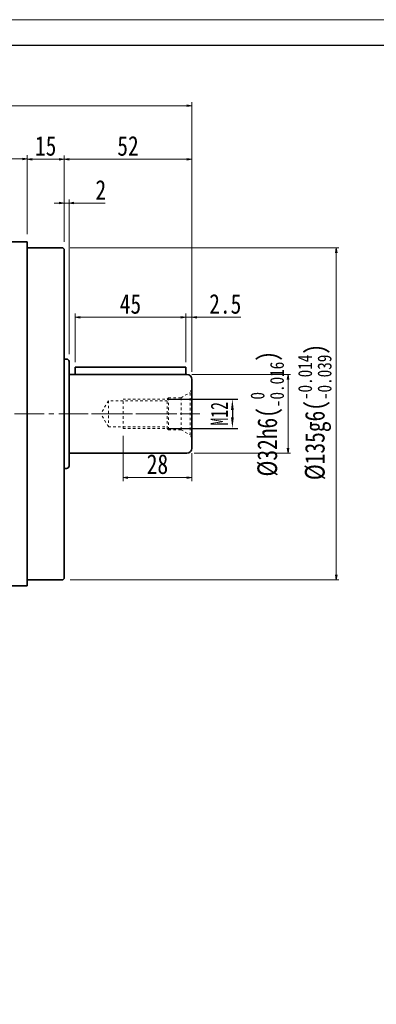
# Model space of a CAD drawing. Header units: millimetres. Extents: x 33 to 918, y 24 to 646.
# Tile 3 of 4: x 317 to 462, y 246 to 646. Entities that reach past the tile are written whole.
import ezdxf

# ---------------------------------------------------------------- set-up
doc = ezdxf.new("R2010")
doc.units = ezdxf.units.MM
doc.linetypes.add('点画线', pattern=[18, 12, -2, 2, -2])
doc.linetypes.add('虚线', pattern=[2, 1, -1])
for name, color, linetype, lineweight in [('中心线层', 1, '点画线', 18), ('图框_外框线', 7, 'Continuous', 18), ('尺寸线层', 3, 'Continuous', 18), ('粗实线层', 7, 'Continuous', 35)]:
    doc.layers.add(name, color=color, linetype=linetype, lineweight=lineweight)
doc.styles.add('宋体', font='SimSun.ttf', dxfattribs={"width": 0.8})
doc.styles.add('标准', font='SimSun.ttf', dxfattribs={"width": 0.667})
doc.dimstyles.new('a4-1-1.5', dxfattribs={"dimtxt": 4.5, "dimasz": 4.5, "dimexe": 2.25, "dimexo": 0, "dimgap": 0.75, "dimtad": 1, "dimdec": 3, "dimdsep": 46, "dimtxsty": '标准', "dimblk": '_CAXARROW', "dimcen": 0, "dimdle": 9, "dimazin": 2, "dimtfac": 0.707107, "dimtdec": 3, "dimtix": 1, "dimtmove": 2, "dimatfit": 3, "dimfxl": 0, "dimfrac": 2, "dimtolj": 1, "dimarcsym": 0})
doc.dimstyles.new('A水平标注$0', dxfattribs={"dimtxt": 3.5, "dimasz": 2, "dimexe": 1.5, "dimexo": 3, "dimgap": 1.1, "dimtad": 1, "dimtoh": 1, "dimdec": 4, "dimdsep": 46, "dimtxsty": '宋体', "dimblk": 'OPEN', "dimcen": 3, "dimclrd": 3, "dimclre": 3, "dimclrt": 6, "dimadec": 0, "dimazin": 0, "dimtm": 1e-09, "dimtfac": 1, "dimtdec": 4, "dimtix": 1, "dimtmove": 0, "dimatfit": 3, "dimldrblk": 'OPEN', "dimfxl": 0, "dimlwd": 13, "dimlwe": 13, "dimarcsym": 0})
doc.dimstyles.new('D直径标注φ25', dxfattribs={"dimtxt": 3.5, "dimasz": 2, "dimexe": 1, "dimexo": 3, "dimtad": 1, "dimtoh": 1, "dimdec": 1, "dimdsep": 46, "dimtxsty": '宋体', "dimblk": 'OPEN', "dimcen": 3, "dimclrd": 3, "dimclre": 3, "dimclrt": 130, "dimadec": 0, "dimazin": 0, "dimtm": 1e-09, "dimtfac": 1, "dimtdec": 1, "dimtmove": 0, "dimatfit": 0, "dimldrblk": 'OPEN', "dimfxl": 0, "dimlwd": 13, "dimlwe": 13, "dimarcsym": 0})

# ---------------------------------------------------------------- blocks, each defined once
blk = doc.blocks.new('_Open')
at = {"color": 0, "linetype": 'ByBlock', "lineweight": -2}
for p, q in [((-1, 0.17), (0, 0)), ((-1, -0.17), (0, 0)), ((0, 0), (-1, 0))]:
    blk.add_line(p, q, dxfattribs=at)
blk = doc.blocks.new('*D12')
at = {"color": 3, "lineweight": 13, "transparency": 16777216}
for p, q in [((180.27, 559.19), (180.27, 591.35)), ((182.27, 589.85), (318.27, 589.85)), ((320.27, 559.19), (320.27, 591.35))]:
    blk.add_line(p, q, dxfattribs=at)
at = {"layer": 'Defpoints', "color": 0, "transparency": 16777216}
for p in [(320.27, 589.85), (180.27, 556.19), (320.27, 556.19)]:
    blk.add_point(p, dxfattribs=at)
at = {"color": 3, "lineweight": 13, "transparency": 16777216, "xscale": 2, "yscale": 2, "zscale": 2, "rotation": 180}
blk.add_blockref('_Open', (180.27, 589.85), dxfattribs=at)
at = {"color": 3, "lineweight": 13, "transparency": 16777216, "xscale": 2, "yscale": 2, "zscale": 2}
blk.add_blockref('_Open', (320.27, 589.85), dxfattribs=at)
at = {"color": 6, "transparency": 16777216, "insert": (250.27, 595.26), "char_height": 8, "attachment_point": 5, "style": '宋体', "bg_fill": 3, "box_fill_scale": 1.1, "bg_fill_color": 257, "bg_fill_transparency": 0}
blk.add_mtext('140', dxfattribs=at)
blk = doc.blocks.new('*D14')
at = {"color": 3, "lineweight": 13, "transparency": 16777216}
for p, q in [((320.27, 559.19), (320.27, 591.23)), ((322.27, 589.73), (333.27, 589.73)), ((335.27, 556.19), (335.27, 591.23))]:
    blk.add_line(p, q, dxfattribs=at)
at = {"layer": 'Defpoints', "color": 0, "transparency": 16777216}
for p in [(335.27, 589.73), (320.27, 556.19), (335.27, 553.19)]:
    blk.add_point(p, dxfattribs=at)
at = {"color": 3, "lineweight": 13, "transparency": 16777216, "xscale": 2, "yscale": 2, "zscale": 2, "rotation": 180}
blk.add_blockref('_Open', (320.27, 589.73), dxfattribs=at)
at = {"color": 3, "lineweight": 13, "transparency": 16777216, "xscale": 2, "yscale": 2, "zscale": 2}
blk.add_blockref('_Open', (335.27, 589.73), dxfattribs=at)
at = {"color": 6, "transparency": 16777216, "insert": (327.77, 595.12), "char_height": 8, "attachment_point": 5, "style": '宋体', "bg_fill": 3, "box_fill_scale": 1.1, "bg_fill_color": 257, "bg_fill_transparency": 0}
blk.add_mtext('15', dxfattribs=at)
blk = doc.blocks.new('*D15')
at = {"color": 3, "lineweight": 13, "transparency": 16777216}
for p, q in [((335.27, 556.19), (335.27, 573.4)), ((337.27, 510.44), (337.27, 573.4)), ((333.27, 571.9), (331.27, 571.9)), ((335.27, 571.9), (337.27, 571.9)), ((346.94, 571.9), (339.27, 571.9)), ((351.98, 571.9), (346.94, 571.9))]:
    blk.add_line(p, q, dxfattribs=at)
at = {"layer": 'Defpoints', "color": 0, "transparency": 16777216}
for p in [(337.27, 571.9), (335.27, 553.19), (337.27, 507.44)]:
    blk.add_point(p, dxfattribs=at)
at = {"color": 3, "lineweight": 13, "transparency": 16777216, "xscale": 2, "yscale": 2, "zscale": 2}
blk.add_blockref('_Open', (335.27, 571.9), dxfattribs=at)
at = {"color": 3, "lineweight": 13, "transparency": 16777216, "xscale": 2, "yscale": 2, "zscale": 2, "rotation": 180}
blk.add_blockref('_Open', (337.27, 571.9), dxfattribs=at)
at = {"color": 6, "transparency": 16777216, "insert": (350.21, 577.26), "char_height": 8, "attachment_point": 5, "style": '宋体', "bg_fill": 3, "box_fill_scale": 1.1, "bg_fill_color": 257, "bg_fill_transparency": 0}
blk.add_mtext('2', dxfattribs=at)
blk = doc.blocks.new('*D17')
at = {"color": 3, "lineweight": 13, "transparency": 16777216}
for p, q in [((335.27, 556.19), (335.27, 591.23)), ((337.27, 589.73), (385.27, 589.73)), ((387.27, 503.19), (387.27, 591.23))]:
    blk.add_line(p, q, dxfattribs=at)
at = {"layer": 'Defpoints', "color": 0, "transparency": 16777216}
for p in [(387.27, 589.73), (335.27, 553.19), (387.27, 500.19)]:
    blk.add_point(p, dxfattribs=at)
at = {"color": 3, "lineweight": 13, "transparency": 16777216, "xscale": 2, "yscale": 2, "zscale": 2, "rotation": 180}
blk.add_blockref('_Open', (335.27, 589.73), dxfattribs=at)
at = {"color": 3, "lineweight": 13, "transparency": 16777216, "xscale": 2, "yscale": 2, "zscale": 2}
blk.add_blockref('_Open', (387.27, 589.73), dxfattribs=at)
at = {"color": 6, "transparency": 16777216, "insert": (361.27, 595.1), "char_height": 8, "attachment_point": 5, "style": '宋体', "bg_fill": 3, "box_fill_scale": 1.1, "bg_fill_color": 257, "bg_fill_transparency": 0}
blk.add_mtext('52', dxfattribs=at)
blk = doc.blocks.new('*D18')
at = {"color": 3, "lineweight": 13, "transparency": 16777216}
for p, q in [((163.27, 510.44), (163.27, 613)), ((387.27, 503.19), (387.27, 613)), ((385.27, 611.5), (165.27, 611.5))]:
    blk.add_line(p, q, dxfattribs=at)
at = {"layer": 'Defpoints', "color": 0, "transparency": 16777216}
for p in [(163.27, 611.5), (163.27, 507.44), (387.27, 500.19)]:
    blk.add_point(p, dxfattribs=at)
at = {"color": 3, "lineweight": 13, "transparency": 16777216, "xscale": 2, "yscale": 2, "zscale": 2, "rotation": 180}
blk.add_blockref('_Open', (163.27, 611.5), dxfattribs=at)
at = {"color": 3, "lineweight": 13, "transparency": 16777216, "xscale": 2, "yscale": 2, "zscale": 2}
blk.add_blockref('_Open', (387.27, 611.5), dxfattribs=at)
at = {"color": 6, "transparency": 16777216, "insert": (276.72, 616.86), "char_height": 8, "attachment_point": 5, "style": '宋体', "bg_fill": 3, "box_fill_scale": 1.1, "bg_fill_color": 257, "bg_fill_transparency": 0}
blk.add_mtext('224', dxfattribs=at)
blk = doc.blocks.new('*D20')
at = {"layer": 'Defpoints', "color": 0, "transparency": 16777216}
for p in [(334.77, 553.69), (334.77, 418.69), (446.04, 418.69)]:
    blk.add_point(p, dxfattribs=at)
at = {"layer": '尺寸线层', "color": 3, "lineweight": 13, "transparency": 16777216}
for p, q in [((337.77, 553.69), (447.04, 553.69)), ((446.04, 551.69), (446.04, 420.69)), ((337.77, 418.69), (447.04, 418.69))]:
    blk.add_line(p, q, dxfattribs=at)
at = {"layer": '尺寸线层', "color": 3, "lineweight": 13, "transparency": 16777216, "xscale": 2, "yscale": 2, "zscale": 2}
for p, rotation in [((446.04, 553.69), 90), ((446.04, 418.69), 270)]:
    blk.add_blockref('_Open', p, dxfattribs=dict(at, rotation=rotation))
at = {"layer": '尺寸线层', "color": 130, "transparency": 16777216, "insert": (437.31, 486.89), "char_height": 8, "attachment_point": 5, "rotation": 90, "style": '宋体'}
blk.add_mtext('{\\A1;\\A1;%%C135g6({\\H0.707107x;\\S-0.014^ -0.039;})}', dxfattribs=at)
blk = doc.blocks.new('*D27')
at = {"layer": 'Defpoints', "color": 0, "transparency": 16777216}
for p in [(384.2, 502.19), (385.27, 470.19), (426.43, 470.19)]:
    blk.add_point(p, dxfattribs=at)
at = {"layer": '尺寸线层', "color": 3, "lineweight": 13, "transparency": 16777216}
for p, q in [((387.2, 502.19), (427.43, 502.19)), ((426.43, 500.19), (426.43, 472.19)), ((388.27, 470.19), (427.43, 470.19))]:
    blk.add_line(p, q, dxfattribs=at)
at = {"layer": '尺寸线层', "color": 3, "lineweight": 13, "transparency": 16777216, "xscale": 2, "yscale": 2, "zscale": 2}
for p, rotation in [((426.43, 502.19), 90), ((426.43, 470.19), 270)]:
    blk.add_blockref('_Open', p, dxfattribs=dict(at, rotation=rotation))
at = {"layer": '尺寸线层', "color": 130, "transparency": 16777216, "insert": (417.95, 486.19), "char_height": 8, "attachment_point": 5, "rotation": 90, "style": '宋体'}
blk.add_mtext('{\\A1;\\A1;%%C32h6({\\H0.707107x;\\S 0^ -0.016;})}', dxfattribs=at)
blk = doc.blocks.new('_CAXARROW')
blk.add_hatch(color=0).paths.add_polyline_path([(0, 0), (-1, 0.125), (-1, -0.125)], flags=0)
blk = doc.blocks.new('*D28')
at = {"layer": 'Defpoints', "color": 0, "transparency": 16777216}
for p in [(377.27, 492.19), (377.27, 480.19)]:
    blk.add_point(p, dxfattribs=at)
at = {"layer": '尺寸线层', "color": 0, "lineweight": -2, "transparency": 16777216}
for p, q in [((377.27, 492.19), (406.02, 492.19)), ((403.77, 487.69), (403.77, 484.69)), ((377.27, 480.19), (406.02, 480.19))]:
    blk.add_line(p, q, dxfattribs=at)
at = {"layer": '尺寸线层', "color": 0, "lineweight": -2, "transparency": 16777216, "xscale": 4.5, "yscale": 4.5, "zscale": 4.5}
for p, rotation in [((403.77, 492.19), 90), ((403.77, 480.19), 270)]:
    blk.add_blockref('_CAXARROW', p, dxfattribs=dict(at, rotation=rotation))
at = {"layer": '尺寸线层', "color": 0, "transparency": 16777216, "insert": (398.44, 486.19), "char_height": 7, "attachment_point": 5, "rotation": 90, "style": '标准', "bg_fill": 3, "box_fill_scale": 1.1, "bg_fill_color": 257, "bg_fill_transparency": 0}
blk.add_mtext('\\A1;M12', dxfattribs=at)
at = {"layer": 'Defpoints', "color": 0, "transparency": 16777216}
blk.add_point((403.77, 480.19), dxfattribs=at)
blk = doc.blocks.new('*D29')
at = {"color": 3, "lineweight": 13, "transparency": 16777216}
for p, q in [((359.27, 477.19), (359.27, 458.74)), ((387.27, 470.19), (387.27, 458.74)), ((385.27, 460.24), (361.27, 460.24))]:
    blk.add_line(p, q, dxfattribs=at)
at = {"layer": 'Defpoints', "color": 0, "transparency": 16777216}
for p in [(359.27, 480.19), (387.27, 473.19), (359.27, 460.24)]:
    blk.add_point(p, dxfattribs=at)
at = {"color": 3, "lineweight": 13, "transparency": 16777216, "xscale": 2, "yscale": 2, "zscale": 2, "rotation": 180}
blk.add_blockref('_Open', (359.27, 460.24), dxfattribs=at)
at = {"color": 3, "lineweight": 13, "transparency": 16777216, "xscale": 2, "yscale": 2, "zscale": 2}
blk.add_blockref('_Open', (387.27, 460.24), dxfattribs=at)
at = {"color": 6, "transparency": 16777216, "insert": (373.27, 465.65), "char_height": 8, "attachment_point": 5, "style": '宋体', "bg_fill": 3, "box_fill_scale": 1.1, "bg_fill_color": 257, "bg_fill_transparency": 0}
blk.add_mtext('28', dxfattribs=at)
blk = doc.blocks.new('M12螺纹中心孔_2_2')
at = {"layer": '中心线层', "linetype": '点画线', "lineweight": 18}
blk.add_line((40.79, 0), (-3.25, 0), dxfattribs=at)
at = {"layer": '粗实线层', "color": 6, "linetype": '虚线', "lineweight": 18}
for p, q in [((0, -9.9), (0, 9.9)), ((0, 9.9), (0.74, 8.61)), ((4.4, 6.5), (0.74, 8.61)), ((0.74, -8.61), (0.74, 8.61)), ((9.5, 6.5), (4.4, 6.5)), ((4.4, -6.5), (4.4, 6.5)), ((10, 6), (9.5, 6.5)), ((9.5, -6.5), (9.5, 6.5)), ((28, 6), (10, 6)), ((10, -6), (10, 6)), ((10, 5.25), (34, 5.25)), ((28, -6), (28, 6)), ((34, 5.25), (34, -5.25)), ((34, 5.25), (37.03, 0)), ((34, -5.25), (37.03, 0)), ((4.4, -6.5), (0.74, -8.61)), ((9.5, -6.5), (4.4, -6.5)), ((10, -6), (9.5, -6.5)), ((34, -5.25), (10, -5.25)), ((28, -6), (10, -6)), ((0, -9.9), (0.74, -8.61))]:
    blk.add_line(p, q, dxfattribs=at)
blk = doc.blocks.new('*D30')
at = {"color": 3, "lineweight": 13, "transparency": 16777216}
for p, q in [((339.77, 507.19), (339.77, 526.97)), ((382.77, 525.47), (341.77, 525.47)), ((384.77, 507.19), (384.77, 526.97))]:
    blk.add_line(p, q, dxfattribs=at)
at = {"layer": 'Defpoints', "color": 0, "transparency": 16777216}
for p in [(339.77, 525.47), (339.77, 504.19), (384.77, 504.19)]:
    blk.add_point(p, dxfattribs=at)
at = {"color": 3, "lineweight": 13, "transparency": 16777216, "xscale": 2, "yscale": 2, "zscale": 2, "rotation": 180}
blk.add_blockref('_Open', (339.77, 525.47), dxfattribs=at)
at = {"color": 3, "lineweight": 13, "transparency": 16777216, "xscale": 2, "yscale": 2, "zscale": 2}
blk.add_blockref('_Open', (384.77, 525.47), dxfattribs=at)
at = {"color": 6, "transparency": 16777216, "insert": (362.27, 530.83), "char_height": 8, "attachment_point": 5, "style": '宋体', "bg_fill": 3, "box_fill_scale": 1.1, "bg_fill_color": 257, "bg_fill_transparency": 0}
blk.add_mtext('45', dxfattribs=at)
blk = doc.blocks.new('*D31')
at = {"color": 3, "lineweight": 13, "transparency": 16777216}
for p, q in [((382.77, 525.47), (380.77, 525.47)), ((384.77, 508.19), (384.77, 526.97)), ((387.27, 525.47), (384.77, 525.47)), ((387.27, 503.19), (387.27, 526.97)), ((393.02, 525.47), (389.27, 525.47)), ((407.21, 525.47), (393.02, 525.47))]:
    blk.add_line(p, q, dxfattribs=at)
at = {"layer": 'Defpoints', "color": 0, "transparency": 16777216}
for p in [(384.77, 525.47), (384.77, 505.19), (387.27, 500.19)]:
    blk.add_point(p, dxfattribs=at)
at = {"color": 3, "lineweight": 13, "transparency": 16777216, "xscale": 2, "yscale": 2, "zscale": 2}
blk.add_blockref('_Open', (384.77, 525.47), dxfattribs=at)
at = {"color": 3, "lineweight": 13, "transparency": 16777216, "xscale": 2, "yscale": 2, "zscale": 2, "rotation": 180}
blk.add_blockref('_Open', (387.27, 525.47), dxfattribs=at)
at = {"color": 6, "transparency": 16777216, "insert": (400.87, 530.83), "char_height": 8, "attachment_point": 5, "style": '宋体', "bg_fill": 3, "box_fill_scale": 1.1, "bg_fill_color": 257, "bg_fill_transparency": 0}
blk.add_mtext('2.5', dxfattribs=at)

msp = doc.modelspace()

# ---------------------------------------------------------------- linework, layer by layer
at = {"layer": '中心线层'}
msp.add_line((153.11069, 486.18963), (390.52492, 486.18963), dxfattribs=at)
at = {"layer": '图框_外框线', "color": 3}
msp.add_lwpolyline([(36.73677, 23.58792), (917.61685, 23.58792), (917.61685, 646.49597), (36.73677, 646.49597)], close=True, dxfattribs=at)
at = {"layer": '图框_外框线', "color": 3, "lineweight": 25}
msp.add_lwpolyline([(89.17011, 34.07459), (907.13018, 34.07459), (907.13018, 636.00931), (89.17011, 636.00931)], close=True, dxfattribs=at)
at = {"layer": '粗实线层'}
for p, q in [((180.27492, 556.18963), (320.27492, 556.18963)), ((320.27492, 416.18963), (320.27492, 556.18963)), ((320.27492, 553.68963), (334.77492, 553.68963)), ((334.77492, 553.68963), (335.27492, 553.18963)), ((335.27492, 553.18963), (335.27492, 419.18963)), ((335.27492, 463.93963), (336.27492, 463.93963)), ((320.27492, 418.68963), (334.77492, 418.68963)), ((334.77492, 418.68963), (335.27492, 419.18963))]:
    msp.add_line(p, q, dxfattribs=at)
msp.add_lwpolyline([(320.27492, 416.18963), (180.27492, 416.18963)], dxfattribs=at)
msp.add_arc((336.27492, 464.93963), 1, 270, 0, dxfattribs=at)

# ---------------------------------------------------------------- next in the draw order: dimensions: what is measured, and where the dimension line sits
dim = msp.add_linear_dim(base=(320.27492, 589.84667), p1=(180.27492, 556.18963), p2=(320.27492, 556.18963), dimstyle='A水平标注$0', override={"dimtxt": 8, "dimgap": 1.5, "dimblk": 'Open', "dimtfill": 1, "dimtfillclr": 256})
dim.commit()
dim.dimension.update_dxf_attribs({"geometry": '*D12', "text_midpoint": (250.27492, 589.84667), "dimtype": 160})

# ---------------------------------------------------------------- next in the draw order: dimensions: what is measured, and where the dimension line sits
dim = msp.add_linear_dim(base=(335.27492, 589.73497), p1=(320.27492, 556.18963), p2=(335.27492, 553.18963), dimstyle='A水平标注$0', override={"dimtxt": 8, "dimgap": 1.5, "dimblk": 'Open', "dimtfill": 1, "dimtfillclr": 256})
dim.commit()
dim.dimension.update_dxf_attribs({"geometry": '*D14', "text_midpoint": (327.77492, 589.73497), "dimtype": 160})

# ---------------------------------------------------------------- next in the draw order: dimensions: what is measured, and where the dimension line sits
dim = msp.add_linear_dim(base=(337.27492, 571.89847), p1=(335.27492, 553.18963), p2=(337.27492, 507.43963), dimstyle='A水平标注$0', override={"dimtxt": 8, "dimgap": 1.5, "dimblk": 'Open', "dimtfill": 1, "dimtfillclr": 256})
dim.commit()
dim.dimension.update_dxf_attribs({"geometry": '*D15', "text_midpoint": (350.20896, 571.89847), "dimtype": 160})

# ---------------------------------------------------------------- next in the draw order: dimensions: what is measured, and where the dimension line sits
dim = msp.add_linear_dim(base=(387.27492, 589.73497), p1=(335.27492, 553.18963), p2=(387.27492, 500.18963), dimstyle='A水平标注$0', override={"dimtxt": 8, "dimgap": 1.5, "dimblk": 'Open', "dimtfill": 1, "dimtfillclr": 256})
dim.commit()
dim.dimension.update_dxf_attribs({"geometry": '*D17', "text_midpoint": (361.27492, 589.73497), "dimtype": 160})

# ---------------------------------------------------------------- next in the draw order: dimensions: what is measured, and where the dimension line sits
dim = msp.add_linear_dim(base=(163.27492, 611.49831), p1=(387.27492, 500.18963), p2=(163.27492, 507.43963), dimstyle='A水平标注$0', override={"dimtxt": 8, "dimgap": 1.5, "dimblk": 'Open', "dimtfill": 1, "dimtfillclr": 256})
dim.commit()
dim.dimension.update_dxf_attribs({"geometry": '*D18', "text_midpoint": (276.71928, 611.49831), "dimtype": 160})

# ---------------------------------------------------------------- next in the draw order: linework, layer by layer
for p, q in [((335.27492, 508.43963), (336.27492, 508.43963)), ((337.27492, 507.43963), (337.27492, 464.93963)), ((337.27492, 507.43963), (337.27492, 464.93963)), ((384.77492, 505.18963), (339.77492, 505.18963)), ((339.77492, 505.18963), (339.77492, 502.18963)), ((384.77492, 505.18963), (384.77492, 502.18963)), ((385.27492, 502.18963), (337.27492, 502.18963))]:
    msp.add_line(p, q, dxfattribs=at)
for centre, radius in [((336.27492, 507.43963), 1), ((385.27492, 500.18963), 2)]:
    msp.add_arc(centre, radius, 0, 90, dxfattribs=at)

# ---------------------------------------------------------------- next in the draw order: dimensions: what is measured, and where the dimension line sits
at = {"layer": '尺寸线层'}
for base, p1, p2, text, override, picture, middle in [((446.04113, 418.68963), (334.77492, 553.68963), (334.77492, 418.68963), '{\\A1;\\A1;%%C135g6({\\H0.707107x;\\S-0.014^ -0.039;})}', {"dimtxt": 8, "dimgap": 1.5, "dimpost": 'φ<>', "dimtp": -0.014, "dimtm": 0.039, "dimtdec": 3, "dimtfill": 0, "dimtzin": 8}, '*D20', (446.04113, 486.8874)), ((426.43102, 470.18963), (384.19851, 502.18963), (385.27327, 470.18963), '{\\A1;\\A1;%%C32h6({\\H0.707107x;\\S 0^ -0.016;})}', {"dimtxt": 8, "dimgap": 1.5, "dimpost": 'φ<>', "dimtp": 0, "dimtm": 0.016, "dimtdec": 3, "dimtfill": 0, "dimtzin": 8}, '*D27', (426.43102, 486.18963))]:
    dim = msp.add_linear_dim(base=base, p1=p1, p2=p2, angle=270, text=text, dimstyle='D直径标注φ25', override=override, dxfattribs=at)
    dim.commit()
    dim.dimension.update_dxf_attribs({"geometry": picture, "text_midpoint": middle, "dimtype": 160})

# ---------------------------------------------------------------- next in the draw order: dimensions: what is measured, and where the dimension line sits
dim = msp.add_linear_dim(base=(339.77492, 525.46747), p1=(384.77492, 504.18963), p2=(339.77492, 504.18963), dimstyle='A水平标注$0', override={"dimtxt": 8, "dimgap": 1.5, "dimblk": 'Open', "dimtfill": 1, "dimtfillclr": 256})
dim.commit()
dim.dimension.update_dxf_attribs({"geometry": '*D30', "text_midpoint": (362.27492, 525.46747), "dimtype": 160})
dim = msp.add_linear_dim(base=(403.76904, 480.18963), p1=(377.27492, 492.18963), p2=(377.27492, 480.18963), angle=270, dimstyle='a4-1-1.5', override={"dimtxt": 7, "dimpost": 'M<>', "dimsah": 1, "dimtfac": 1, "dimtfill": 1, "dimtzin": 8}, dxfattribs=at)
dim.commit()
dim.dimension.update_dxf_attribs({"geometry": '*D28', "text_midpoint": (398.43654, 486.18963), "dimtype": 160})

# ---------------------------------------------------------------- next in the draw order: dimensions: what is measured, and where the dimension line sits
dim = msp.add_linear_dim(base=(359.27492, 460.24175), p1=(387.27492, 473.18963), p2=(359.27492, 480.18963), dimstyle='A水平标注$0', override={"dimtxt": 8, "dimgap": 1.5, "dimblk": 'Open', "dimtfill": 1, "dimtfillclr": 256})
dim.commit()
dim.dimension.update_dxf_attribs({"geometry": '*D29', "text_midpoint": (373.27492, 460.24175), "dimtype": 160})

# ---------------------------------------------------------------- next in the draw order: linework, layer by layer
at = {"layer": '粗实线层'}
for p, q in [((387.27492, 500.18963), (387.27492, 472.18963)), ((385.27492, 470.18963), (337.27492, 470.18963))]:
    msp.add_line(p, q, dxfattribs=at)
msp.add_arc((385.27492, 472.18963), 2, 270, 360, dxfattribs=at)

# ---------------------------------------------------------------- next in the draw order: block references
at = {"layer": '粗实线层', "xscale": -1}
msp.add_blockref('M12螺纹中心孔_2_2', (387.27492, 486.18963), dxfattribs=at)

# ---------------------------------------------------------------- next in the draw order: dimensions: what is measured, and where the dimension line sits
dim = msp.add_linear_dim(base=(384.77492, 525.46747), p1=(387.27492, 500.18963), p2=(384.77492, 505.18963), dimstyle='A水平标注$0', override={"dimtxt": 8, "dimgap": 1.5, "dimblk": 'Open', "dimtfill": 1, "dimtfillclr": 256})
dim.commit()
dim.dimension.update_dxf_attribs({"geometry": '*D31', "text_midpoint": (400.86755, 525.46747), "dimtype": 160})

doc.saveas('drawing.dxf')
